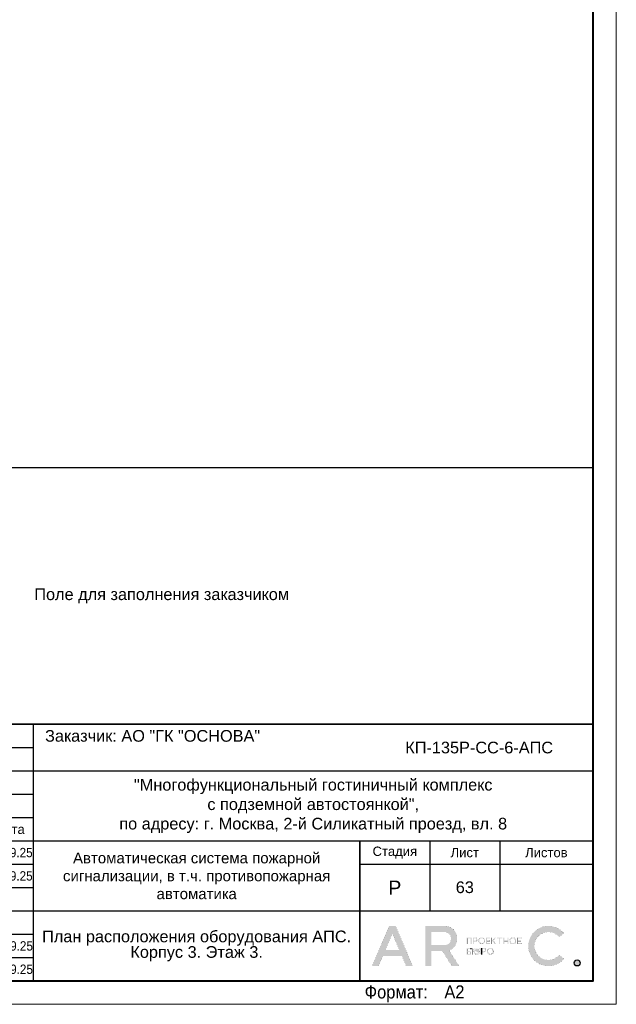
# Model space of a CAD drawing. Header units: millimetres. Extents: x -195178 to 1761886, y 140622 to 301105.
# Tile 16 of 131: x 38009 to 50804, y 182305 to 203401. Entities that reach past the tile are written whole.
import ezdxf
from ezdxf.enums import TextEntityAlignment as Align

# ---------------------------------------------------------------- set-up
doc = ezdxf.new("R2010")
doc.units = ezdxf.units.MM
doc.layers.get('Defpoints').update_dxf_attribs({"color": 252})
for name, color, linetype, lineweight in [('DB CP Оформление', 7, 'Continuous', 25), ('Охрана входов', 252, 'Continuous', 30), ('Рамка', 7, 'Continuous', 18)]:
    doc.layers.add(name, color=color, linetype=linetype, lineweight=lineweight)
doc.layers.add('DB CP Подписи', color=7, linetype='Continuous', lineweight=25, true_color=0x0a45f5)
doc.layers.add('Автоматика', color=1, linetype='Continuous')
doc.layers.add('формат', color=250, linetype='Continuous')
doc.styles.add('Arial', font='arial.ttf', dxfattribs={"width": 0.9, "height": 699.9999999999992})
doc.styles.add('CP.Text', font='arial.ttf')
doc.styles.add('CP.Text дата', font='arial.ttf', dxfattribs={"width": 0.9})

# ---------------------------------------------------------------- blocks, each defined once
blk = doc.blocks.new('*U29')
at = {"color": 0, "lineweight": 0}
blk.add_lwpolyline([(-594, 4.393872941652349e-15), (6.661338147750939e-14, 6.661338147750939e-14), (3.331937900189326e-14, 420.0000000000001), (-594.0000000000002, 420.0000000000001)], close=True, dxfattribs=at)
at = {"lineweight": 40}
blk.add_lwpolyline([(-574, 5.000000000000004), (-4.999999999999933, 5.000000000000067), (-4.999999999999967, 415.0000000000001), (-574.0000000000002, 415.0000000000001)], close=True, dxfattribs=at)
at = {"style": 'Arial', "width": 0.9}
blk.add_text('Формат:', height=2.8, dxfattribs=at).set_placement((-53.97311837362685, 1.250000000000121))
at = {"style": 'Arial', "width": 0.9, "flags": 8}
blk.add_attdef('FORMAT', (-36.87188609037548, 1.257088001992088), '', height=2.8, dxfattribs=at)
blk = doc.blocks.new('Попов')
at = {"layer": 'DB CP Подписи', "color": 160, "true_color": 0x0a45f5}
for points in [[(7.394956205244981, 7.032094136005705), (4.284556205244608, 0.8400941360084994), (3.982156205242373, 0.4944941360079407), (3.665356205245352, 0.2583778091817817), (3.190156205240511, 0.09837780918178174), (2.801356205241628, 0.2064941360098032), (2.509696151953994, 0.451294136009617), (2.383756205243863, 0.7680941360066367), (2.429696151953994, 0.9984941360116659), (2.62855620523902, 1.243294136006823), (3.319756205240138, 1.603294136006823), (3.895756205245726, 1.848094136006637), (4.370956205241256, 1.992094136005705), (4.918156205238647, 1.992094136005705)], [(7.394956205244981, 7.032094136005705), (6.962956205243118, 6.427294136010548), (4.918156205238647, 1.992094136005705)], [(8.094156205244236, 0.03369413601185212), (8.828556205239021, 0.5520941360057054), (9.980556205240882, 1.272094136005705), (10.85895620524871, 1.761694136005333), (10.41255620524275, 1.084894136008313), (11.57895620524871, 2.611294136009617), (12.16935620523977, 3.84969413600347), (12.471756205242, 4.713694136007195), (12.629696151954, 5.419294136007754), (12.689696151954, 6.2400941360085), (12.54375620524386, 6.945694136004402), (12.34215620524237, 7.075294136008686), (12.03975620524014, 7.075294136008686), (11.64969615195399, 6.6000941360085), (11.379696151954, 5.779294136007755), (11.21895620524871, 4.728094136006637), (10.72935620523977, 3.014494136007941), (9.418956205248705, 0.0336941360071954)], [(5.979696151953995, 4.069175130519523), (4.859696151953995, -0.1216221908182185), (5.311356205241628, 0.624094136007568), (5.311356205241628, 0.8688941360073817), (5.624396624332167, 1.697142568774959), (6.247356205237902, 2.150494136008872), (6.650556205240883, 2.323294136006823), (6.909756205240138, 2.323294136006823), (7.125756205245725, 2.150494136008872), (7.125756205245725, 1.747294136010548), (6.82335620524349, 1.243294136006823), (6.333756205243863, 0.7968941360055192), (5.714556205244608, 0.5088941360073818), (5.412156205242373, 0.5952941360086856), (5.49855620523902, 1.286494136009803), (5.817585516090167, 1.879286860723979), (5.714556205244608, 1.286494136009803), (5.829756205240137, 0.9552941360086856), (6.146556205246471, 0.8832941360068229), (6.794556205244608, 1.012894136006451), (7.528956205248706, 1.459294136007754), (8.119356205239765, 2.064094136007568), (8.407356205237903, 2.510494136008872), (8.407356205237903, 2.899294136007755), (8.320956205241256, 3.028894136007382), (8.090556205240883, 2.956894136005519), (7.816956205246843, 2.366494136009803), (7.816956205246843, 1.963294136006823), (7.989756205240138, 1.776094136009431), (8.364156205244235, 1.891294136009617), (8.82495620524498, 2.323294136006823), (9.055356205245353, 2.697694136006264), (9.271356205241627, 3.302494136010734), (9.012156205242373, 3.561694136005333), (8.882556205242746, 3.561694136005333), (8.709696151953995, 3.3600941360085), (8.709696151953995, 2.978377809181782), (9.039696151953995, 2.408377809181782), (10.349696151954, 3.378377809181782), (11.11969615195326, 4.410259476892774), (11.27818451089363, 5.133235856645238), (11.35539592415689, 5.654323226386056), (11.38831620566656, 5.819447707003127), (11.35539592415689, 5.654323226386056)], [(3.521356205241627, 2.971294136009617), (3.294445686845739, 2.859738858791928), (4.789696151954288, 2.859738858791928)], [(3.521356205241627, 2.971294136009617), (4.126156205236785, 3.244894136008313), (4.932556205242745, 3.475294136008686), (6.444556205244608, 3.835294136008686), (7.495756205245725, 4.080094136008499)], [(1.534156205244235, 0.8688941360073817), (1.303756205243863, 1.041694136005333), (1.217356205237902, 1.214494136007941), (1.447756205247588, 1.416094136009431), (2.038156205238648, 1.603294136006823), (2.815756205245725, 1.761694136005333), (3.506956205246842, 1.876894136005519), (4.357209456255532, 1.989153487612), (4.918156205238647, 1.992094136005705)]]:
    blk.add_spline(points, degree=3, dxfattribs=at)
at = {"layer": 'DB CP Подписи'}
blk.add_spline([(8.094156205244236, 0.03369413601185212), (7.791756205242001, -0.2544480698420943), (7.618956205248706, -0.4847058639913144), (7.618956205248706, -0.8015058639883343), (7.950156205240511, -1.060705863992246), (8.569356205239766, -1.060705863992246), (8.943756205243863, -0.7583058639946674), (9.116556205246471, -0.4991058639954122), (9.418956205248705, 0.0336941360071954)], degree=3, dxfattribs=at)
blk = doc.blocks.new('A$Cf51998ab')
at = {"layer": 'DB CP Подписи'}
for points in [[(2.024743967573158, 7.175397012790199), (0.02474396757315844, 3.175397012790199), (2.524743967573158, 0.1753970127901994), (9.524743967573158, 6.675397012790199), (17.02474396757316, 19.1753970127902), (23.52474396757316, 28.6753970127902), (29.02474396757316, 35.6753970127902), (35.52474396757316, 43.6753970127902), (36.52474396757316, 44.6753970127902), (30.02474396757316, 30.6753970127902), (28.52474396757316, 26.1753970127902), (28.52474396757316, 25.1753970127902), (31.52474396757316, 26.6753970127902), (36.02474396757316, 30.1753970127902), (43.52474396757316, 36.1753970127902), (45.52474396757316, 39.1753970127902), (47.52474396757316, 42.6753970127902), (47.52474396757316, 43.1753970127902), (48.02474396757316, 44.1753970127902), (40.52474396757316, 31.1753970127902), (37.52474396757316, 25.6753970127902), (40.52474396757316, 25.1753970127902), (47.02474396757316, 28.6753970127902), (47.52474396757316, 29.1753970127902)], [(66.52474396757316, 31.6753970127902), (75.02474396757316, 39.1753970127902), (79.02474396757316, 43.6753970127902), (79.52474396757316, 46.6753970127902), (75.02474396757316, 41.6753970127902), (69.02474396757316, 32.6753970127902), (61.02474396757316, 18.6753970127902), (57.02474396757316, 11.6753970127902), (61.52474396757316, 15.6753970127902)], [(57.52474396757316, 34.1753970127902), (54.52474396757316, 34.1753970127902), (50.02474396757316, 31.1753970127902), (49.52474396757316, 26.1753970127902), (54.02474396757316, 27.6753970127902), (56.02474396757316, 29.1753970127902), (58.02474396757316, 33.1753970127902), (57.52474396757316, 34.1753970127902)], [(59.02474396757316, 30.6753970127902), (55.49455854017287, 28.71229258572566), (55.52474396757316, 25.6753970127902), (57.52474396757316, 25.6753970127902), (62.02474396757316, 27.6753970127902), (65.02474396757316, 29.6753970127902), (65.52474396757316, 30.1753970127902)], [(71.80259313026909, 27.23596012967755), (75.18207571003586, 30.02247973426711), (81.43411698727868, 33.40007838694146), (87.77064376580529, 36.27103771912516), (91.06563812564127, 37.45319772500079)]]:
    blk.add_spline(points, degree=3, dxfattribs=at)
blk = doc.blocks.new('Лого')
at = {"layer": 'DB CP Оформление'}
h = blk.add_hatch(color=0, dxfattribs=at)
edge = h.paths.add_edge_path()
edge.add_line((-3.149615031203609, 491.8564630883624), (-2.145539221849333, 491.0307320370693))
edge.add_arc((-5.466713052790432, 493.7619962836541), 4.300000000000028, 39.43316774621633, 320.5668322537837, ccw=False)
edge.add_line((-2.145539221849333, 496.4932605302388), (-3.149615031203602, 495.6675294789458))
edge.add_arc((-5.466713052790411, 493.7619962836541), 3.000000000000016, 39.43316774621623, 320.5668322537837)
edge = h.paths.add_edge_path()
edge.add_arc((0.7039796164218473, 490.1453402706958), 0.65, 0, 360)
h.paths.add_polyline_path([(-38.91856638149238, 496.3972109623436), (-37.43639440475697, 492.9290438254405), (-40.40073835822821, 492.9290438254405)], flags=16)
edge = h.paths.add_edge_path(flags=16)
edge.add_line((-30.56831019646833, 493.9825875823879), (-27.63778042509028, 493.9825875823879))
edge.add_arc((-27.63778042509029, 495.2825875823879), 1.299999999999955, 270.0000000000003, 360.0000000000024)
edge.add_line((-26.33778042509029, 495.2825875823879), (-26.33778042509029, 495.4512324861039))
edge.add_arc((-27.63778042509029, 495.4512324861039), 1.300000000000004, 359.9999999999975, 449.9999999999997)
edge.add_line((-27.63778042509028, 496.7512324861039), (-30.56831019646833, 496.7512324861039))
edge.add_line((-30.56831019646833, 496.7512324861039), (-30.56831019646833, 493.9825875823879))
h.paths.add_polyline_path([(-35.9689509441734, 489.4953402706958), (-36.88082038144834, 491.6290438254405), (-40.956312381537, 491.6290438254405), (-41.8681818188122, 489.4953402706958), (-43.28192242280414, 489.4953402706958), (-39.6254366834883, 498.0512324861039), (-38.21169607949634, 498.0512324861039), (-34.55521034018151, 489.4953402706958)])
edge = h.paths.add_edge_path()
edge.add_line((-30.56831019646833, 489.4953402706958), (-31.86831019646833, 489.4953402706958))
edge.add_line((-31.86831019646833, 489.4953402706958), (-31.86831019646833, 498.0512324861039))
edge.add_line((-31.86831019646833, 498.0512324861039), (-27.63778042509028, 498.0512324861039))
edge.add_arc((-27.63778042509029, 495.4512324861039), 2.600000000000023, 0, 89.99999999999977, ccw=False)
edge.add_line((-25.03778042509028, 495.4512324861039), (-25.03778042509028, 495.2825875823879))
edge.add_arc((-27.63778042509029, 495.2825875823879), 2.600000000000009, -70.23716168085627, 0, ccw=False)
edge.add_line((-26.75864866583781, 492.8357268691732), (-24.6131234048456, 489.4953402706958))
edge.add_line((-24.6131234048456, 489.4953402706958), (-26.15818166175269, 489.4953402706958))
edge.add_line((-26.15818166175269, 489.4953402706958), (-28.20534579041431, 492.6825875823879))
edge.add_line((-28.20534579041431, 492.6825875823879), (-30.56831019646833, 492.6825875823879))
edge.add_line((-30.56831019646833, 492.6825875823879), (-30.56831019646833, 489.4953402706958))
edge = h.paths.add_edge_path(flags=16)
edge.add_line((-21.27053753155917, 492.6928723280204), (-21.27053753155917, 492.5228723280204))
edge.add_arc((-20.82053753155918, 492.5228723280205), 0.4499999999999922, 180.0000000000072, 270.0000000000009)
edge.add_line((-20.82053753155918, 492.0728723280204), (-20.69150461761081, 492.0728723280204))
edge.add_arc((-20.6915046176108, 492.5228723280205), 0.4500000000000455, 269.9999999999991, 359.9999999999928)
edge.add_line((-20.24150461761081, 492.5228723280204), (-20.24150461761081, 492.6928723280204))
edge.add_arc((-20.69150461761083, 492.6928723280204), 0.4500000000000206, 0, 89.99999999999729)
edge.add_line((-20.69150461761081, 493.1428723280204), (-20.82053753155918, 493.1428723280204))
edge.add_arc((-20.82053753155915, 492.6928723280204), 0.4500000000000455, 90.00000000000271, 180)
edge = h.paths.add_edge_path(flags=17)
edge.add_line((-21.62964566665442, 491.9228723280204), (-21.62964566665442, 492.5328723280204))
edge.add_line((-21.62964566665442, 492.5328723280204), (-21.45053753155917, 492.5328723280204))
edge.add_line((-21.45053753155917, 492.5328723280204), (-21.45053753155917, 492.5228723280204))
edge.add_arc((-20.85053753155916, 492.5228723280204), 0.6000000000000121, 180, 269.999999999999)
edge.add_line((-20.85053753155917, 491.9228723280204), (-20.66150461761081, 491.9228723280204))
edge.add_arc((-20.66150461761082, 492.5228723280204), 0.6000000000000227, 270.000000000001, 360)
edge.add_line((-20.06150461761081, 492.5228723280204), (-20.06150461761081, 492.6928723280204))
edge.add_arc((-20.66150461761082, 492.6928723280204), 0.6000000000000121, 0, 89.99999999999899)
edge.add_line((-20.66150461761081, 493.2928723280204), (-20.85053753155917, 493.2928723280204))
edge.add_arc((-20.85053753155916, 492.6928723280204), 0.6000000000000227, 90.00000000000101, 180)
edge.add_line((-21.45053753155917, 492.6928723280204), (-21.45053753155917, 492.6828723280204))
edge.add_line((-21.45053753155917, 492.6828723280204), (-21.62964566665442, 492.6828723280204))
edge.add_line((-21.62964566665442, 492.6828723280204), (-21.62964566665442, 493.2928723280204))
edge.add_line((-21.62964566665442, 493.2928723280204), (-21.80964566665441, 493.2928723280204))
edge.add_line((-21.80964566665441, 493.2928723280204), (-21.80964566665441, 491.9228723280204))
edge.add_line((-21.80964566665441, 491.9228723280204), (-21.62964566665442, 491.9228723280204))
edge = h.paths.add_edge_path(flags=16)
edge.add_line((-18.44160413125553, 492.6928723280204), (-18.44160413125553, 492.5228723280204))
edge.add_arc((-17.99160413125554, 492.5228723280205), 0.4499999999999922, 180.0000000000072, 270.0000000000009)
edge.add_line((-17.99160413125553, 492.0728723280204), (-17.86257121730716, 492.0728723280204))
edge.add_arc((-17.86257121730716, 492.5228723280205), 0.4500000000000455, 269.9999999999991, 359.9999999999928)
edge.add_line((-17.41257121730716, 492.5228723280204), (-17.41257121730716, 492.6928723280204))
edge.add_arc((-17.86257121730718, 492.6928723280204), 0.4500000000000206, 0, 89.99999999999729)
edge.add_line((-17.86257121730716, 493.1428723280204), (-17.99160413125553, 493.1428723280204))
edge.add_arc((-17.99160413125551, 492.6928723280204), 0.4500000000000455, 90.00000000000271, 180)
edge = h.paths.add_edge_path()
edge.add_line((-18.62160413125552, 492.6928723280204), (-18.62160413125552, 492.5228723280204))
edge.add_arc((-18.02160413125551, 492.5228723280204), 0.6000000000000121, 180, 269.999999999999)
edge.add_line((-18.02160413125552, 491.9228723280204), (-17.83257121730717, 491.9228723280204))
edge.add_arc((-17.83257121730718, 492.5228723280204), 0.6000000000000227, 270.000000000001, 360)
edge.add_line((-17.23257121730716, 492.5228723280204), (-17.23257121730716, 492.6928723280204))
edge.add_arc((-17.83257121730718, 492.6928723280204), 0.6000000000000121, 0, 89.99999999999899)
edge.add_line((-17.83257121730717, 493.2928723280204), (-18.02160413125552, 493.2928723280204))
edge.add_arc((-18.02160413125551, 492.6928723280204), 0.6000000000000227, 90.00000000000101, 180)
edge = h.paths.add_edge_path(flags=16)
edge.add_line((-13.61226025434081, 494.9777851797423), (-13.61226025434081, 494.8077851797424))
edge.add_arc((-13.16226025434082, 494.8077851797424), 0.4499999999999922, 180.0000000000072, 270.0000000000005)
edge.add_line((-13.16226025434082, 494.3577851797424), (-13.03322734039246, 494.3577851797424))
edge.add_arc((-13.03322734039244, 494.8077851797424), 0.4500000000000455, 269.9999999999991, 359.9999999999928)
edge.add_line((-12.58322734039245, 494.8077851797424), (-12.58322734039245, 494.9777851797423))
edge.add_arc((-13.03322734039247, 494.9777851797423), 0.4500000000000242, 0, 89.99999999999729)
edge.add_line((-13.03322734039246, 495.4277851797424), (-13.16226025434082, 495.4277851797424))
edge.add_arc((-13.16226025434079, 494.9777851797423), 0.4500000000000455, 90.00000000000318, 180)
edge = h.paths.add_edge_path()
edge.add_line((-13.79226025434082, 494.9777851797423), (-13.79226025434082, 494.8077851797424))
edge.add_arc((-13.19226025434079, 494.8077851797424), 0.6000000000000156, 180, 269.9999999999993)
edge.add_line((-13.19226025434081, 494.2077851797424), (-13.00322734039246, 494.2077851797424))
edge.add_arc((-13.00322734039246, 494.8077851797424), 0.6000000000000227, 270.000000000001, 360)
edge.add_line((-12.40322734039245, 494.8077851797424), (-12.40322734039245, 494.9777851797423))
edge.add_arc((-13.00322734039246, 494.9777851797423), 0.6000000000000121, 0, 89.99999999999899)
edge.add_line((-13.00322734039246, 495.5777851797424), (-13.19226025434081, 495.5777851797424))
edge.add_arc((-13.19226025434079, 494.9777851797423), 0.6000000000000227, 90.00000000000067, 180)
edge = h.paths.add_edge_path(flags=16)
edge.add_line((-20.28705089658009, 494.9777851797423), (-20.28705089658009, 494.8077851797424))
edge.add_arc((-19.8370508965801, 494.8077851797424), 0.4499999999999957, 180.0000000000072, 270.0000000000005)
edge.add_line((-19.83705089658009, 494.3577851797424), (-19.70801798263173, 494.3577851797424))
edge.add_arc((-19.70801798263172, 494.8077851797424), 0.4500000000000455, 269.9999999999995, 359.9999999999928)
edge.add_line((-19.25801798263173, 494.8077851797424), (-19.25801798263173, 494.9777851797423))
edge.add_arc((-19.70801798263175, 494.9777851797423), 0.4500000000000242, 0, 89.99999999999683)
edge.add_line((-19.70801798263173, 495.4277851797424), (-19.83705089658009, 495.4277851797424))
edge.add_arc((-19.83705089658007, 494.9777851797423), 0.4500000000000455, 90.00000000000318, 180)
edge = h.paths.add_edge_path()
edge.add_line((-20.46705089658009, 494.9777851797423), (-20.46705089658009, 494.8077851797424))
edge.add_arc((-19.86705089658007, 494.8077851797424), 0.6000000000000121, 180, 269.999999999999)
edge.add_line((-19.86705089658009, 494.2077851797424), (-19.67801798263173, 494.2077851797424))
edge.add_arc((-19.67801798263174, 494.8077851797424), 0.6000000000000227, 270.000000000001, 360)
edge.add_line((-19.07801798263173, 494.8077851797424), (-19.07801798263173, 494.9777851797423))
edge.add_arc((-19.67801798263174, 494.9777851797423), 0.6000000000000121, 0, 89.99999999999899)
edge.add_line((-19.67801798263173, 495.5777851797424), (-19.86705089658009, 495.5777851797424))
edge.add_arc((-19.86705089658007, 494.9777851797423), 0.6000000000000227, 90.00000000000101, 180)
edge = h.paths.add_edge_path(flags=16)
edge.add_arc((-19.22667760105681, 492.7878723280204), 0.1800000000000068, 270.0000000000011, 360)
edge.add_line((-19.04667760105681, 492.7878723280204), (-19.0466776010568, 492.9328723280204))
edge.add_arc((-19.22667760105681, 492.9328723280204), 0.1800000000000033, 0, 89.99999999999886)
edge.add_line((-19.2266776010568, 493.1128723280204), (-19.63443714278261, 493.1128723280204))
edge.add_line((-19.63443714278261, 493.1128723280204), (-19.6344371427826, 492.6078723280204))
edge.add_line((-19.6344371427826, 492.6078723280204), (-19.22667760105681, 492.6078723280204))
edge = h.paths.add_edge_path()
edge.add_line((-19.63443714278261, 491.9228723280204), (-19.81443714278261, 491.9228723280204))
edge.add_line((-19.81443714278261, 491.9228723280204), (-19.81443714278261, 493.2928723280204))
edge.add_line((-19.81443714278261, 493.2928723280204), (-19.2266776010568, 493.2928723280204))
edge.add_arc((-19.2266776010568, 492.9328723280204), 0.3600000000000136, 0, 89.99999999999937, ccw=False)
edge.add_line((-18.8666776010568, 492.9328723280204), (-18.86667760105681, 492.7878723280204))
edge.add_arc((-19.22667760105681, 492.7878723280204), 0.3600000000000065, -89.99999999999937, 0, ccw=False)
edge.add_line((-19.22667760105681, 492.4278723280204), (-19.63443714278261, 492.4278723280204))
edge.add_line((-19.63443714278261, 492.4278723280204), (-19.63443714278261, 491.9228723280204))
edge = h.paths.add_edge_path(flags=16)
edge.add_line((-22.41432519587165, 492.0728723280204), (-22.81592550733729, 492.0728723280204))
edge.add_line((-22.81592550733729, 492.0728723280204), (-22.81592550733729, 492.5700955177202))
edge.add_line((-22.81592550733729, 492.5700955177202), (-22.41432519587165, 492.5700955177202))
edge.add_arc((-22.41432519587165, 492.3900955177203), 0.17999999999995, -1.807620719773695e-11, 89.99999999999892, ccw=False)
edge.add_line((-22.23432519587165, 492.3900955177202), (-22.23432519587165, 492.2528723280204))
edge.add_arc((-22.41432519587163, 492.2528723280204), 0.1799999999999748, -90.00000000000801, 0, ccw=False)
h.paths.add_polyline_path([(-16.95626591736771, 495.5777851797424), (-17.51223811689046, 494.9677851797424), (-17.55459530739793, 494.9677851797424), (-17.55459530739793, 495.5777851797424), (-17.73459530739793, 495.5777851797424), (-17.73459530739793, 494.2077851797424), (-17.55459530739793, 494.2077851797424), (-17.55459530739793, 494.8177851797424), (-17.47826675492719, 494.8177851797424), (-16.92229455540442, 494.2077851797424), (-16.67874821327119, 494.2077851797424), (-17.32006333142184, 494.9114214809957), (-16.71271957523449, 495.5777851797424)])
edge = h.paths.add_edge_path()
edge.add_line((-22.10894538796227, 493.1128723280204), (-22.8159255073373, 493.1128723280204))
edge.add_line((-22.8159255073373, 493.1128723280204), (-22.81592550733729, 492.7200955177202))
edge.add_line((-22.81592550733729, 492.7200955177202), (-22.41432519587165, 492.7200955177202))
edge.add_arc((-22.41432519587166, 492.3600955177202), 0.3600000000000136, 0, 89.99999999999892, ccw=False)
edge.add_line((-22.05432519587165, 492.3600955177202), (-22.05432519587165, 492.2828723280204))
edge.add_arc((-22.41432519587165, 492.2828723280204), 0.3600000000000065, -89.99999999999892, 0, ccw=False)
edge.add_line((-22.41432519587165, 491.9228723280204), (-23.01592550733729, 491.9228723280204))
edge.add_line((-23.01592550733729, 491.9228723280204), (-23.01592550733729, 493.2928723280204))
edge.add_line((-23.01592550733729, 493.2928723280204), (-22.10894538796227, 493.2928723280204))
edge.add_line((-22.10894538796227, 493.2928723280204), (-22.10894538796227, 493.1128723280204))
h.paths.add_polyline_path([(-15.99401623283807, 495.3977851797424), (-16.45775531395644, 495.3977851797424), (-16.45775531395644, 495.5777851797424), (-15.35027715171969, 495.5777851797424), (-15.35027715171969, 495.3977851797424), (-15.81401623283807, 495.3977851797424), (-15.81401623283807, 494.2077851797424), (-15.99401623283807, 494.2077851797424)])
h.paths.add_polyline_path([(-14.219327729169, 494.9827851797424), (-14.219327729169, 495.5777851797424), (-14.039327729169, 495.5777851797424), (-14.039327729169, 494.2077851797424), (-14.219327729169, 494.2077851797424), (-14.219327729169, 494.8027851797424), (-14.92320967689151, 494.8027851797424), (-14.92320967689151, 494.2077851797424), (-15.10320967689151, 494.2077851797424), (-15.10320967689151, 495.5777851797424), (-14.92320967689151, 495.5777851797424), (-14.92320967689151, 494.9827851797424)])
h.paths.add_polyline_path([(-11.97615986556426, 494.8027851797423), (-11.97615986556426, 494.3877851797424), (-11.30687213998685, 494.3877851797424), (-11.30687213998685, 494.2077851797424), (-12.15615986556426, 494.2077851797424), (-12.15615986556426, 495.5777851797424), (-11.30687213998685, 495.5777851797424), (-11.30687213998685, 495.3977851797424), (-11.97615986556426, 495.3977851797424), (-11.97615986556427, 494.9827851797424), (-11.34484040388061, 494.9827851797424), (-11.34484040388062, 494.8027851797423)])
edge = h.paths.add_edge_path(flags=16)
edge.add_arc((-21.07411837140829, 495.0727851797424), 0.1800000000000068, 270.0000000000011, 360)
edge.add_line((-20.89411837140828, 495.0727851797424), (-20.89411837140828, 495.2177851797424))
edge.add_arc((-21.07411837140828, 495.2177851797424), 0.1800000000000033, 0, 89.99999999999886)
edge.add_line((-21.07411837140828, 495.3977851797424), (-21.48187791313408, 495.3977851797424))
edge.add_line((-21.48187791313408, 495.3977851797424), (-21.48187791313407, 494.8927851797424))
edge.add_line((-21.48187791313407, 494.8927851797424), (-21.07411837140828, 494.8927851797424))
h.paths.add_polyline_path([(-22.81592550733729, 494.2077851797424), (-23.01592550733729, 494.2077851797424), (-23.01592550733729, 495.5777851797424), (-21.90894538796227, 495.5777851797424), (-21.90894538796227, 494.2077851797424), (-22.10894538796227, 494.2077851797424), (-22.10894538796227, 495.3977851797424), (-22.81592550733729, 495.3977851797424)])
h.paths.add_polyline_path([(-18.65095050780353, 494.8027851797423), (-18.65095050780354, 494.3877851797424), (-17.98166278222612, 494.3877851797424), (-17.98166278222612, 494.2077851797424), (-18.83095050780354, 494.2077851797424), (-18.83095050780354, 495.5777851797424), (-17.98166278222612, 495.5777851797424), (-17.98166278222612, 495.3977851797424), (-18.65095050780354, 495.3977851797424), (-18.65095050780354, 494.9827851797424), (-18.01963104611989, 494.9827851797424), (-18.01963104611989, 494.8027851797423)])
edge = h.paths.add_edge_path()
edge.add_line((-21.48187791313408, 494.2077851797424), (-21.66187791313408, 494.2077851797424))
edge.add_line((-21.66187791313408, 494.2077851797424), (-21.66187791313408, 495.5777851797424))
edge.add_line((-21.66187791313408, 495.5777851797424), (-21.07411837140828, 495.5777851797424))
edge.add_arc((-21.07411837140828, 495.2177851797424), 0.3600000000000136, 0, 89.99999999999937, ccw=False)
edge.add_line((-20.71411837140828, 495.2177851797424), (-20.71411837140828, 495.0727851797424))
edge.add_arc((-21.07411837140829, 495.0727851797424), 0.3600000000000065, -89.99999999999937, 0, ccw=False)
edge.add_line((-21.07411837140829, 494.7127851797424), (-21.48187791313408, 494.7127851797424))
edge.add_line((-21.48187791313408, 494.7127851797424), (-21.48187791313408, 494.2077851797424))
edge = h.paths.add_edge_path()
edge.add_line((-19.81443714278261, 493.2928723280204), (-19.81443714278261, 491.9228723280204))
edge.add_line((-22.10894538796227, 493.2928723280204), (-22.10894538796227, 493.1128723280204))
at = {"layer": 'DB CP Оформление', "color": 0}
for p, q in [((-22.10894538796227, 493.2928723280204), (-22.10894538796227, 493.1128723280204)), ((-19.81443714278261, 493.2928723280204), (-19.81443714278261, 491.9228723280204))]:
    blk.add_line(p, q, dxfattribs=at)
at = {"layer": 'DB CP Оформление', "color": 0, "const_width": 0.01}
for points in [[(-35.9689509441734, 489.4953402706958), (-36.88082038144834, 491.6290438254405), (-40.956312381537, 491.6290438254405), (-41.8681818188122, 489.4953402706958), (-43.28192242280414, 489.4953402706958), (-39.6254366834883, 498.0512324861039), (-38.21169607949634, 498.0512324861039), (-34.55521034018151, 489.4953402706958)], [(-38.91856638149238, 496.3972109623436), (-37.43639440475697, 492.9290438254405), (-40.40073835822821, 492.9290438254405)], [(-22.81592550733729, 494.2077851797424), (-23.01592550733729, 494.2077851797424), (-23.01592550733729, 495.5777851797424), (-21.90894538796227, 495.5777851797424), (-21.90894538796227, 494.2077851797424), (-22.10894538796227, 494.2077851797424), (-22.10894538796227, 495.3977851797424), (-22.81592550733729, 495.3977851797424)], [(-18.65095050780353, 494.8027851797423), (-18.65095050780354, 494.3877851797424), (-17.98166278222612, 494.3877851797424), (-17.98166278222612, 494.2077851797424), (-18.83095050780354, 494.2077851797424), (-18.83095050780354, 495.5777851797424), (-17.98166278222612, 495.5777851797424), (-17.98166278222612, 495.3977851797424), (-18.65095050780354, 495.3977851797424), (-18.65095050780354, 494.9827851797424), (-18.01963104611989, 494.9827851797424), (-18.01963104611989, 494.8027851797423)], [(-16.95626591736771, 495.5777851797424), (-17.51223811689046, 494.9677851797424), (-17.55459530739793, 494.9677851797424), (-17.55459530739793, 495.5777851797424), (-17.73459530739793, 495.5777851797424), (-17.73459530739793, 494.2077851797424), (-17.55459530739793, 494.2077851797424), (-17.55459530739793, 494.8177851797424), (-17.47826675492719, 494.8177851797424), (-16.92229455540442, 494.2077851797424), (-16.67874821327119, 494.2077851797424), (-17.32006333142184, 494.9114214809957), (-16.71271957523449, 495.5777851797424)], [(-15.99401623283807, 495.3977851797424), (-16.45775531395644, 495.3977851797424), (-16.45775531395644, 495.5777851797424), (-15.35027715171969, 495.5777851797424), (-15.35027715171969, 495.3977851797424), (-15.81401623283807, 495.3977851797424), (-15.81401623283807, 494.2077851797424), (-15.99401623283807, 494.2077851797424)], [(-14.219327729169, 494.9827851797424), (-14.219327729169, 495.5777851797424), (-14.039327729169, 495.5777851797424), (-14.039327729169, 494.2077851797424), (-14.219327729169, 494.2077851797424), (-14.219327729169, 494.8027851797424), (-14.92320967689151, 494.8027851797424), (-14.92320967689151, 494.2077851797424), (-15.10320967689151, 494.2077851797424), (-15.10320967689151, 495.5777851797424), (-14.92320967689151, 495.5777851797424), (-14.92320967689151, 494.9827851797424)], [(-11.97615986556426, 494.8027851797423), (-11.97615986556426, 494.3877851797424), (-11.30687213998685, 494.3877851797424), (-11.30687213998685, 494.2077851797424), (-12.15615986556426, 494.2077851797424), (-12.15615986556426, 495.5777851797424), (-11.30687213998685, 495.5777851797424), (-11.30687213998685, 495.3977851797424), (-11.97615986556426, 495.3977851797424), (-11.97615986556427, 494.9827851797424), (-11.34484040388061, 494.9827851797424), (-11.34484040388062, 494.8027851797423)]]:
    blk.add_lwpolyline(points, close=True, dxfattribs=at)
for points in [[(-30.56831019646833, 489.4953402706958), (-31.86831019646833, 489.4953402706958), (-31.86831019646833, 498.0512324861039), (-27.63778042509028, 498.0512324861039, -0.414213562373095), (-25.03778042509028, 495.4512324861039), (-25.03778042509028, 495.2825875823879, -0.316436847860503), (-26.75864866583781, 492.8357268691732), (-24.6131234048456, 489.4953402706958), (-26.15818166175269, 489.4953402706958), (-28.20534579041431, 492.6825875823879), (-30.56831019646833, 492.6825875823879)], [(-3.149615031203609, 491.8564630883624), (-2.145539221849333, 491.0307320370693, -2.790346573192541), (-2.145539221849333, 496.4932605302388), (-3.149615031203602, 495.6675294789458, 2.790346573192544)], [(-30.56831019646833, 493.9825875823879), (-27.63778042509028, 493.9825875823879, 0.414213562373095), (-26.33778042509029, 495.2825875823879), (-26.33778042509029, 495.4512324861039, 0.414213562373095), (-27.63778042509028, 496.7512324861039), (-30.56831019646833, 496.7512324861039)], [(-21.48187791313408, 494.2077851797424), (-21.66187791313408, 494.2077851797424), (-21.66187791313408, 495.5777851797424), (-21.07411837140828, 495.5777851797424, -0.4142135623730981), (-20.71411837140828, 495.2177851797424), (-20.71411837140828, 495.0727851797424, -0.4142135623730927), (-21.07411837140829, 494.7127851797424), (-21.48187791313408, 494.7127851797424)], [(-21.07411837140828, 494.8927851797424, 0.4142135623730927), (-20.89411837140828, 495.0727851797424), (-20.89411837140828, 495.2177851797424, 0.4142135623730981), (-21.07411837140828, 495.3977851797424), (-21.48187791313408, 495.3977851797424), (-21.48187791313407, 494.8927851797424)], [(-20.46705089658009, 494.9777851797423), (-20.46705089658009, 494.8077851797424, 0.414213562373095), (-19.86705089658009, 494.2077851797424), (-19.67801798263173, 494.2077851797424, 0.414213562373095), (-19.07801798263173, 494.8077851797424), (-19.07801798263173, 494.9777851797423, 0.414213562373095), (-19.67801798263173, 495.5777851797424), (-19.86705089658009, 495.5777851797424, 0.414213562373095)], [(-20.28705089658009, 494.9777851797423), (-20.28705089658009, 494.8077851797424, 0.414213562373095), (-19.83705089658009, 494.3577851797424), (-19.70801798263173, 494.3577851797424, 0.414213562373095), (-19.25801798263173, 494.8077851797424), (-19.25801798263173, 494.9777851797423, 0.414213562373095), (-19.70801798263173, 495.4277851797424), (-19.83705089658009, 495.4277851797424, 0.414213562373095)], [(-13.79226025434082, 494.9777851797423), (-13.79226025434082, 494.8077851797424, 0.414213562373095), (-13.19226025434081, 494.2077851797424), (-13.00322734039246, 494.2077851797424, 0.414213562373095), (-12.40322734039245, 494.8077851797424), (-12.40322734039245, 494.9777851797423, 0.414213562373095), (-13.00322734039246, 495.5777851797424), (-13.19226025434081, 495.5777851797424, 0.414213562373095)], [(-13.61226025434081, 494.9777851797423), (-13.61226025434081, 494.8077851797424, 0.414213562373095), (-13.16226025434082, 494.3577851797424), (-13.03322734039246, 494.3577851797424, 0.414213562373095), (-12.58322734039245, 494.8077851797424), (-12.58322734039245, 494.9777851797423, 0.414213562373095), (-13.03322734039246, 495.4277851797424), (-13.16226025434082, 495.4277851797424, 0.414213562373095)], [(-22.10894538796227, 493.1128723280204), (-22.8159255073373, 493.1128723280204), (-22.81592550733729, 492.7200955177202), (-22.41432519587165, 492.7200955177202, -0.4142135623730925), (-22.05432519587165, 492.3600955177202), (-22.05432519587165, 492.2828723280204, -0.4142135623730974), (-22.41432519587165, 491.9228723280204), (-23.01592550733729, 491.9228723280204), (-23.01592550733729, 493.2928723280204), (-22.10894538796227, 493.2928723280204)], [(-22.41432519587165, 492.0728723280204), (-22.81592550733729, 492.0728723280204), (-22.81592550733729, 492.5700955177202), (-22.41432519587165, 492.5700955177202, -0.4142135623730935), (-22.23432519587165, 492.3900955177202), (-22.23432519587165, 492.2528723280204, -0.4142135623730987)], [(-21.62964566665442, 491.9228723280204), (-21.62964566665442, 492.5328723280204), (-21.45053753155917, 492.5328723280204), (-21.45053753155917, 492.5228723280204, 0.414213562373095), (-20.85053753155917, 491.9228723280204), (-20.66150461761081, 491.9228723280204, 0.414213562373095), (-20.06150461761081, 492.5228723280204), (-20.06150461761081, 492.6928723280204, 0.414213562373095), (-20.66150461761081, 493.2928723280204), (-20.85053753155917, 493.2928723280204, 0.414213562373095), (-21.45053753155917, 492.6928723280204), (-21.45053753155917, 492.6828723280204), (-21.62964566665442, 492.6828723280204), (-21.62964566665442, 493.2928723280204), (-21.80964566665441, 493.2928723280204), (-21.80964566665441, 491.9228723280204)], [(-21.27053753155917, 492.6928723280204), (-21.27053753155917, 492.5228723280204, 0.414213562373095), (-20.82053753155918, 492.0728723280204), (-20.69150461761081, 492.0728723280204, 0.414213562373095), (-20.24150461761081, 492.5228723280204), (-20.24150461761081, 492.6928723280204, 0.414213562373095), (-20.69150461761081, 493.1428723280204), (-20.82053753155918, 493.1428723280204, 0.414213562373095)], [(-19.63443714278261, 491.9228723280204), (-19.81443714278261, 491.9228723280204), (-19.81443714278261, 493.2928723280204), (-19.2266776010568, 493.2928723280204, -0.4142135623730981), (-18.8666776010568, 492.9328723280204), (-18.86667760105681, 492.7878723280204, -0.4142135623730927), (-19.22667760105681, 492.4278723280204), (-19.63443714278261, 492.4278723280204)], [(-19.22667760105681, 492.6078723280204, 0.4142135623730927), (-19.04667760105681, 492.7878723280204), (-19.0466776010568, 492.9328723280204, 0.4142135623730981), (-19.2266776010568, 493.1128723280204), (-19.63443714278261, 493.1128723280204), (-19.6344371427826, 492.6078723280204)], [(-18.62160413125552, 492.6928723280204), (-18.62160413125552, 492.5228723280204, 0.414213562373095), (-18.02160413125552, 491.9228723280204), (-17.83257121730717, 491.9228723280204, 0.414213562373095), (-17.23257121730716, 492.5228723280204), (-17.23257121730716, 492.6928723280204, 0.414213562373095), (-17.83257121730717, 493.2928723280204), (-18.02160413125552, 493.2928723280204, 0.414213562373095)], [(-18.44160413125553, 492.6928723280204), (-18.44160413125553, 492.5228723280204, 0.414213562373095), (-17.99160413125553, 492.0728723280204), (-17.86257121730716, 492.0728723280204, 0.414213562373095), (-17.41257121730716, 492.5228723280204), (-17.41257121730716, 492.6928723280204, 0.414213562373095), (-17.86257121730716, 493.1428723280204), (-17.99160413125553, 493.1428723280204, 0.414213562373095)]]:
    blk.add_lwpolyline(points, format="xyb", close=True, dxfattribs=at)
at = {"layer": 'DB CP Оформление', "color": 0}
blk.add_circle((0.7039796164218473, 490.1453402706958), 0.65, dxfattribs=at)
at = {"layer": 'Defpoints', "color": 0}
blk.add_lwpolyline([(-45.89650028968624, 501.2732863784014), (4.103499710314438, 501.2732863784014), (4.103499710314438, 486.2732863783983), (-45.89650028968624, 486.2732863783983)], close=True, dxfattribs=at)
blk = doc.blocks.new('A$C5BE547C8')
at = {"layer": 'DB CP Подписи', "color": 160, "true_color": 0x0a45f5}
for points in [[(12.77064067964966, 273.4620631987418), (54.9465189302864, 284.4855278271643), (94.154754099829, 355.2698806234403), (190.2780455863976, 461.4464249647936), (197.8667517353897, 439.9583000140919)], [(553.6754189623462, 292.4671654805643), (541.1363445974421, 294.8536106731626), (543.5881781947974, 221.3447915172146), (618.3679039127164, 188.8783703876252), (688.8570107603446, 181.5274854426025), (702.341915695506, 169.2760206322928), (655.1448083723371, 128.8461685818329), (445.8771119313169, 43.72502877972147), (210.5232081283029, -1.356840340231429), (25.1820216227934, -2.336883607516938), (-119.9528827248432, 30.00445333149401), (-207.229957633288, 105.4676031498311), (-226.8427679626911, 202.491644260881), (-177.8107121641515, 263.2541753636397), (-54.24994114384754, 301.4757719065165), (189.9297362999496, 360.2782164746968), (498.8316938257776, 377.9189649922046), (787.0024744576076, 349.3846527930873)], [(-36.17550682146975, 134.4371501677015), (61.71678818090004, 412.4869762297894)], [(240.4512582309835, 278.160545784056), (216.6761126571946, 242.9138925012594), (193.0570860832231, 200.9501308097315), (214.3763311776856, 163.8837520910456), (260.4151262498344, 165.1061032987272), (324.2741268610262, 195.7046833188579), (317.2758679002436, 178.2197674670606), (323.3993369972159, 165.9803596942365), (371.5122399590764, 186.0879841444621), (421.3747226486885, 228.0517155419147), (401.2547955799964, 186.9622102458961), (414.3764636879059, 162.4833644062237), (464.2389463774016, 183.4652452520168), (539.4700353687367, 247.2851138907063), (556.5207641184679, 274.5734312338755), (553.6754189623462, 292.4671654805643)], [(12.77064067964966, 273.4620631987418), (53.68175455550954, 259.2054039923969), (47.35787273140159, 207.3811667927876), (60.00563637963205, 173.2529950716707), (97.94904722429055, 183.3650324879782)], [(97.94904722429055, 183.3650324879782), (177.0679458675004, 224.8184770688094), (161.8986921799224, 163.5096667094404), (207.1457470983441, 161.4226177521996), (266.314922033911, 204.5548820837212), (296.9437179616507, 255.3396693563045), (253.785020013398, 280.3842265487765), (197.7158576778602, 243.8061435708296), (177.076149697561, 224.897245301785)]]:
    blk.add_spline(points, degree=3, dxfattribs=at)
blk = doc.blocks.new('Никачалов')
blk.add_lwpolyline([(-307.2528087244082, -10.52482762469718), (-266.7209943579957, -10.52482762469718), (-217.2917009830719, 12.19796214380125), (-151.053767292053, 56.65713122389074), (-104.5903002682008, 97.1639252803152), (-42.3079472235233, 148.5397506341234), (-2.762450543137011, 181.1417946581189), (25.90605847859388, 213.7455219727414), (43.7010164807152, 235.4819012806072), (55.56432182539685, 255.2404097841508), (61.49597449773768, 269.0720390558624), (48.64291482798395, 267.0958515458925), (20.96416013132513, 227.5771512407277), (-26.48906123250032, 171.2625404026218), (-43.29770154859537, 147.551656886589), (-106.566372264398, 73.45304175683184), (-171.8145516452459, 1.330614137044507), (-320.1058683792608, -151.8054015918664), (-406.1148320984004, -241.7118334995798), (-487.1818974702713, -312.8461673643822), (-518.8162328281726, -343.4720238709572), (-528.703466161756, -345.4482113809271), (-526.7239574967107, -334.5808633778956), (-516.8401608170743, -316.7968590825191), (-494.0998678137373, -283.2067213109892), (-477.294664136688, -261.4703420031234), (-435.7730954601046, -217.0111729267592), (-400.1831794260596, -188.3598206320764), (-362.6171914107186, -168.6013121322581), (-318.1297963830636, -150.8173078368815), (-234.0969046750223, -118.213580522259), (-154.0195936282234, -90.55032198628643), (-5.728276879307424, -52.01971543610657), (-125.3510846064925, -134.0213973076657), (-130.2929829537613, -133.0333035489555), (-128.316910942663, -131.0571160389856), (-95.39726961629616, -111.8204287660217), (-59.85203000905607, -95.76348443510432), (-27.71938084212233, -87.49177623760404), (-25.77080201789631, -90.41229184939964), (-29.66795968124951, -102.5757764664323), (-30.15252690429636, -110.3610126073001), (-29.17995580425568, -115.7122051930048), (-24.3102270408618, -121.0650810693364), (-17.49535610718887, -123.4974413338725), (-8.24390245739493, -125.9314848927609), (2.468126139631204, -127.3909010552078), (14.15272583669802, -127.3909010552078), (101.7906602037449, -127.3909010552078), (105.0348549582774, -129.2711407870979), (104.8664592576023, -152.815378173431), (110.9218312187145, -158.3651994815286), (128.4246742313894, -163.9133375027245), (156.4780234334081, -166.202617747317), (264.0107071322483, -165.9518068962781), (307.6251938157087, -158.1497378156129), (346.3905716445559, -151.961947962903), (383.8122205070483, -151.961947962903), (403.5351374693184, -158.7119581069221), (436.9152894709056, -161.67118948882), (526.11689822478, -161.927050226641), (598.5373598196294, -138.5208429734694), (676.6111056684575, -125.8742528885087), (713.761259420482, -126.4129070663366)])
blk = doc.blocks.new('ауацуа')
at = {"layer": 'DB CP Оформление'}
for p, q in [((-901444.4389830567, -47611.55045884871), (-882944.4389830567, -47611.55045884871)), ((-901444.4389830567, -53111.55045884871), (-901444.4389830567, -47611.55045884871)), ((-900444.4389830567, -47611.55045884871), (-900444.4389830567, -50111.55045884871)), ((-899444.4389830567, -47611.55045884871), (-899444.4389830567, -53111.55045884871)), ((-898444.4389830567, -47611.55045884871), (-898444.4389830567, -50111.55045884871)), ((-897444.4389830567, -47611.55045884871), (-897444.4389830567, -53111.55045884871)), ((-895944.4389830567, -47611.55045884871), (-895944.4389830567, -53111.55045884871)), ((-894944.4389830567, -53111.55045884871), (-894944.4389830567, -47612.58197722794)), ((-901444.4389830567, -48111.55045884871), (-894944.4389830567, -48111.55045884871)), ((-901444.4389830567, -48611.55045884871), (-894944.4389830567, -48611.55045884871)), ((-894944.4389830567, -48611.55045884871), (-882944.4389830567, -48611.55045884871)), ((-901444.4389830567, -49111.55045884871), (-894944.4389830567, -49111.55045884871)), ((-901444.4389830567, -49611.55045884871), (-894944.4389830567, -49611.55045884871)), ((-901444.4389830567, -50111.55045884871), (-882944.4389830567, -50111.55045884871)), ((-887944.4389830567, -53111.55045884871), (-887944.4389830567, -50111.55045884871)), ((-887944.4389830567, -50111.55045884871), (-887944.4389830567, -53111.55045884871)), ((-886444.4389830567, -50111.55045884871), (-886444.4389830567, -51611.55045884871)), ((-884944.4389830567, -50111.55045884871), (-884944.4389830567, -51611.55045884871)), ((-901444.4389830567, -50611.55045884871), (-894944.4389830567, -50611.55045884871)), ((-887944.4389830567, -50611.55045884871), (-882944.4389830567, -50611.55045884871)), ((-901444.4389830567, -51111.55045884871), (-894944.4389830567, -51111.55045884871)), ((-901444.4389830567, -51611.55045884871), (-894944.4389830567, -51611.55045884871)), ((-894944.4389830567, -51611.55045884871), (-882944.4389830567, -51611.55045884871)), ((-901444.4389830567, -52111.55045884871), (-894944.4389830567, -52111.55045884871)), ((-901444.4389830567, -52611.55045884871), (-894944.4389830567, -52611.55045884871)), ((-901444.4389830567, -53111.55045884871), (-882944.4389830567, -53111.55045884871))]:
    blk.add_line(p, q, dxfattribs=at)
at = {"layer": 'DB CP Оформление', "ltscale": 100}
blk.add_line((-882944.4389830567, -53111.55045884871), (-882944.4389830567, -47611.55045884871), dxfattribs=at)
at = {"layer": 'DB CP Оформление'}
blk.add_lwpolyline([(-887944.4389830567, -51611.55045884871), (-882944.4389830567, -51611.55045884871), (-882944.4389830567, -53111.55045884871), (-887944.4389830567, -53111.55045884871)], close=True, dxfattribs=at)
at = {"layer": 'DB CP Оформление', "color": 0, "xscale": 100, "yscale": 100, "zscale": 100}
blk.add_blockref('Лого', (-883354.7889540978, -101738.8790966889), dxfattribs=at)
at = {"layer": 'DB CP Подписи'}
blk.add_blockref('Никачалов', (-896824.2117446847, -50303.85781468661), dxfattribs=at)
at = {"layer": 'DB CP Подписи', "color": 160, "true_color": 0x0a45f5, "xscale": 1.445624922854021, "yscale": 1.445624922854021, "zscale": 1.445624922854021}
blk.add_blockref('A$C5BE547C8', (-897091.0831624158, -51157.1531102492), dxfattribs=at)
at = {"layer": 'DB CP Подписи'}
for name, p, xscale, yscale, zscale in [('A$Cf51998ab', (-897379.3541802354, -52782.28930560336), 14.0625, 14.0625, 14.0625), ('Попов', (-897444.4389830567, -53111.55045884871), 100, 100, 100)]:
    blk.add_blockref(name, p, dxfattribs=dict(at, xscale=xscale, yscale=yscale, zscale=zscale))
at = {"layer": 'DB CP Оформление', "style": 'CP.Text'}
for s, p in [('Изм.', (-900944.4389830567, -49861.55045884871)), ('Кол.уч.', (-899944.4389830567, -49861.55045884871)), ('Лист', (-898944.4389830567, -49861.55045884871)), ('№док.', (-897944.4389830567, -49861.55045884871)), ('Подпись', (-896694.4389830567, -49861.55045884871)), ('Дата', (-895444.4389830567, -49861.55045884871))]:
    blk.add_text(s, height=200, dxfattribs=at).set_placement(p, align=Align.MIDDLE_CENTER)
at = {"layer": 'DB CP Оформление'}
for s, insert, char_height, width, attachment_point, style in [('\\pxi1,t1;Заказчик: АО "ГК "ОСНОВА"', (-894944.4389830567, -47861.55045884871), 250, 8500, 4, 'CP.Text'), ('КП-135Р-СС-6-АПС', (-886970.4668877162, -48111.55045884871), 250, 3500.000000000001, 4, 'CP.Text'), ('"Многофункциональный гостиничный комплекс ^Jс подземной автостоянкой", \\Pпо адресу: г. Москва, 2-й Силикатный проезд, вл. 8', (-888944.4389830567, -49361.55045884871), 250, 12000, 5, 'CP.Text'), (' Разработал', (-901444.4389830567, -50361.55045884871), 200, 1999.999999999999, 4, 'CP.Text'), (' Никачалов', (-899444.4389830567, -50361.55045884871), 200, 1999.999999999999, 4, 'CP.Text'), ('20.09.25', (-895450.4190462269, -50361.55045884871), 200, 1000, 5, 'CP.Text дата'), ('\\pxl0.2375,r0.2375;Автоматическая система пожарной сигнализации, в т.ч. противопожарная автоматика', (-891444.4389830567, -50861.55045884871), 230, 6999.999999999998, 5, 'CP.Text'), ('Стадия', (-887194.4389830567, -50361.55045884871), 200, 1499.999999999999, 5, 'CP.Text'), ('Лист', (-885694.4389830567, -50361.55045884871), 200, 1499.999999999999, 5, 'CP.Text'), ('Листов', (-883944.4389830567, -50361.55045884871), 200, 2000, 5, 'CP.Text'), (' Проверил', (-901444.4389830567, -50861.55045884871), 200, 1999.999999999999, 4, 'CP.Text'), (' Комлев', (-899444.4389830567, -50861.55045884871), 200, 1999.999999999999, 4, 'CP.Text'), ('20.09.25', (-895450.4190462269, -50861.55045884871), 200, 1000, 5, 'CP.Text дата'), ('Р', (-887194.4389830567, -51111.55045884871), 300, 1499.999999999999, 5, 'CP.Text'), (' Н. контр.', (-901444.4389830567, -52361.55045884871), 200, 1999.999999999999, 4, 'CP.Text'), (' Малиновская', (-899444.4389830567, -52361.55045884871), 200, 1999.999999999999, 4, 'CP.Text'), ('20.09.25', (-895444.4389830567, -52361.55045884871), 200, 1000, 5, 'CP.Text дата'), (' ГИП', (-901444.4389830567, -52861.55045884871), 200, 1999.999999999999, 4, 'CP.Text'), (' Попов', (-899444.4389830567, -52861.55045884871), 200, 1999.999999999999, 4, 'CP.Text'), ('20.09.25', (-895444.4389830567, -52861.55045884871), 200, 1000, 5, 'CP.Text дата')]:
    blk.add_mtext(s, dxfattribs=dict(at, insert=insert, char_height=char_height, width=width, attachment_point=attachment_point, style=style))

msp = doc.modelspace()

# ---------------------------------------------------------------- linework, layer by layer
at = {"layer": 'Defpoints'}
msp.add_line((31803.74954495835, 193804.7842184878), (50303.74954495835, 193804.7842184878), dxfattribs=at)
at = {"layer": 'Defpoints', "color": 0, "lineweight": 18, "ltscale": 0.008333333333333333}
msp.add_line((39206.93927547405, 188297.0952578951), (50303.74968659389, 188297.0952578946), dxfattribs=at)
at = {"layer": 'Defpoints'}
for points in [[(31803.74968659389, 193804.7841227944), (50303.74968659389, 193804.7841227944), (50303.74968659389, 188304.7841228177), (31803.74968659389, 188304.7841228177)], [(31803.74968659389, 188304.7841228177), (50303.74968659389, 188304.7841228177), (50303.74968659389, 182804.784122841), (31803.74968659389, 182804.784122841)]]:
    msp.add_lwpolyline(points, close=True, dxfattribs=at)
at = {"layer": 'Охрана входов', "color": 0, "lineweight": 18, "ltscale": 0.008333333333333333}
msp.add_line((50303.74968659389, 190033.0945672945), (50303.75091378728, 188297.0952578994), dxfattribs=at)
at = {"layer": 'Рамка'}
for p in [(50303.74968659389, 188304.784122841), (31803.74968659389, 182804.784122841)]:
    msp.add_line(p, (50303.74968659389, 182804.784122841), dxfattribs=at)
msp.add_lwpolyline([(-6596.250313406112, 182804.784122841), (50303.74968659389, 182804.784122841), (50303.74968659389, 223804.784122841), (-6596.250313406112, 223804.784122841)], close=True, dxfattribs=at)

# ---------------------------------------------------------------- block references
msp.add_blockref('ауацуа', (933248.1886696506, 235916.3345816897))
at = {"layer": 'формат', "xscale": 100, "yscale": 100, "zscale": 100}
msp.add_blockref('*U29', (50803.74968659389, 182304.784122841), dxfattribs=at).add_auto_attribs({'FORMAT': 'А2'})

# ---------------------------------------------------------------- texts
at = {"layer": 'Defpoints', "insert": (41053.74961577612, 191054.784170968), "char_height": 250, "width": 18500, "attachment_point": 5, "style": 'CP.Text'}
msp.add_mtext('\\pxl0.2375,r0.2375;Поле для заполнения заказчиком', dxfattribs=at)
at = {"layer": 'Автоматика', "color": 7, "insert": (41803.74968658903, 183554.7841228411), "char_height": 250, "width": 6999.999999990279, "attachment_point": 5, "line_spacing_factor": 0.8, "style": 'CP.Text'}
msp.add_mtext('\\pxqc;План расположения оборудования АПС.\\PКорпус 3. Этаж 3. ', dxfattribs=at)
at = {"layer": 'Рамка', "style": 'CP.Text'}
msp.add_text('63', height=250, dxfattribs=at).set_placement((47554.36107280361, 184813.1578994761), align=Align.MIDDLE_CENTER)

doc.saveas('drawing.dxf')
